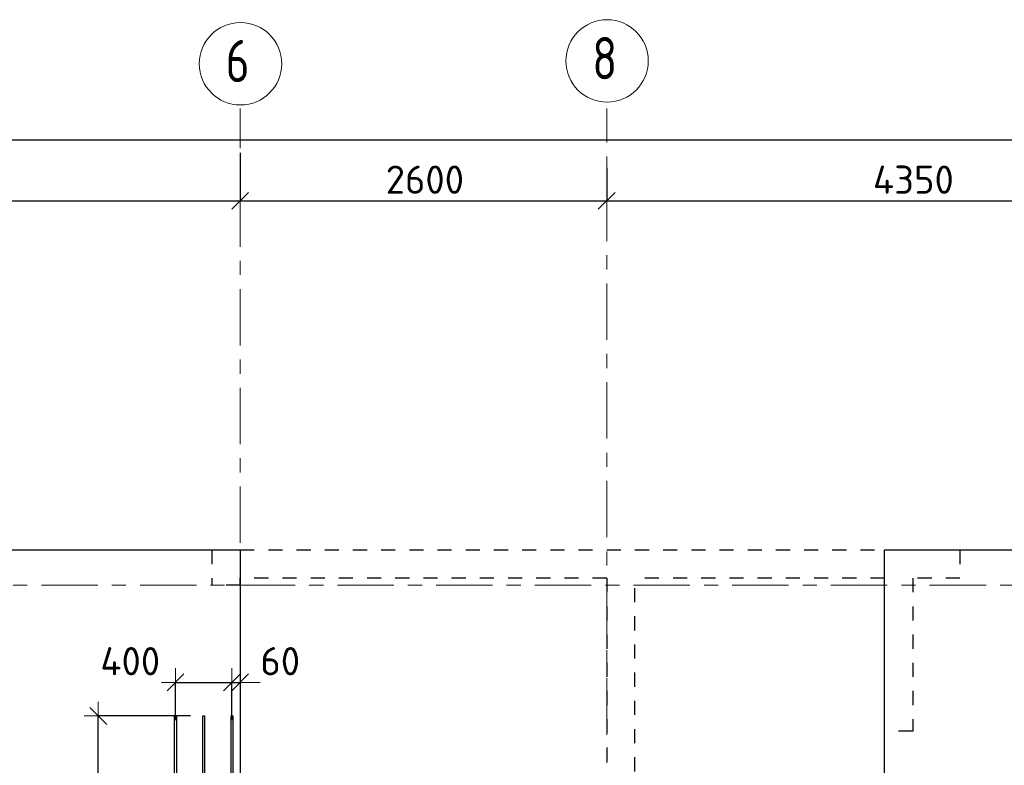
# Model space of a CAD drawing. Header units: metres. Extents: x -38 to 107, y -15 to 21.
# Tile 22 of 133: x 17.52 to 24.5, y 15.12 to 20.41. Entities that reach past the tile are written whole.
import ezdxf

# ---------------------------------------------------------------- set-up
doc = ezdxf.new("R2010")
doc.units = ezdxf.units.M
doc.header["$PDMODE"] = 65
for name, pattern in [('______11', [0.5, 0.4, -0.05, 0, -0.05]), ('______2', [0.0405, 0.03, -0.0105]), ('______5', [1.1, 0.8, -0.1, 0.1, -0.1])]:
    doc.linetypes.add(name, pattern=pattern)
for name, color, linetype, lineweight in [('XR$2$Осевая линия (1)', 7, '______5', 13), ('XR$2$Размерная линия (1)', 7, 'Continuous', 13), ('XR$4$Перекрытие (1)', 7, 'Continuous', 35), ('XR$4$Размерная линия (1)', 7, 'Continuous', 13)]:
    doc.layers.add(name, color=color, linetype=linetype, lineweight=lineweight)
doc.layers.add('XR$4$Арм.стержн.Доп. Арм верхн.зоны Х', color=7, linetype='Continuous', lineweight=35, true_color=0x8c8cff)
doc.layers.add('XR$6$Стена_ бетон несущ.', color=7, linetype='Continuous', lineweight=70, true_color=0xb4b496)
doc.styles.add('ISOCPEUR', font='txt')
doc.dimstyles.new('DIMSTYLE_3', dxfattribs={"dimtxt": 0.2, "dimasz": 0.2, "dimexe": 0, "dimexo": 0, "dimgap": 0.1, "dimtad": 2, "dimdec": 0, "dimlfac": 1000, "dimrnd": 5, "dimzin": 12, "dimdsep": 46, "dimtxsty": 'ISOCPEUR', "dimblk1": 'ALL_ML_STRICH', "dimblk2": 'ALL_ML_STRICH', "dimsah": 1, "dimcen": 0, "dimclrd": 7, "dimclre": 256, "dimclrt": 7, "dimadec": 0, "dimazin": 0, "dimtfac": 1, "dimtdec": 0, "dimtix": 1, "dimtmove": 2, "dimatfit": 3, "dimfxl": 0, "dimtzin": 0, "dimlwd": 0, "dimlwe": -3, "dimarcsym": 0})
doc.dimstyles.new('DIMSTYLE_33', dxfattribs={"dimtxt": 0.2, "dimasz": 0.2, "dimexe": 0, "dimexo": 0, "dimgap": 0.1, "dimtad": 2, "dimdec": 0, "dimlfac": 1000, "dimrnd": 5, "dimzin": 12, "dimdsep": 46, "dimtxsty": 'ISOCPEUR', "dimblk1": 'ALL_ML_STRICH', "dimblk2": 'ALL_ML_STRICH', "dimsah": 1, "dimcen": 0, "dimclrd": 7, "dimclre": 256, "dimclrt": 7, "dimadec": 0, "dimazin": 0, "dimtfac": 1, "dimtdec": 0, "dimtix": 1, "dimtmove": 2, "dimatfit": 3, "dimfxl": 0, "dimtvp": 1.2, "dimtzin": 0, "dimlwd": 0, "dimlwe": -3, "dimarcsym": 0})

# ---------------------------------------------------------------- blocks, each defined once
blk = doc.blocks.new('ALL_ML_STRICH')
at = {"color": 0, "linetype": 'ByBlock', "lineweight": -2}
for p, q in [((0, -0.5), (0, 0.5)), ((-1, 0), (0.5, 0)), ((-0.3, -0.3), (0.3, 0.3))]:
    blk.add_line(p, q, dxfattribs=at)
blk = doc.blocks.new('*D11')
at = {"layer": 'DEFPOINTS', "color": 7, "linetype": 'Continuous', "lineweight": 13, "transparency": 33554687}
for p in [(0.5, 19.5574), (0.5, 19.3768), (61.6, 17.1197)]:
    blk.add_point(p, dxfattribs=at)
at = {"layer": 'XR$2$Размерная линия (1)', "color": 9, "linetype": 'Continuous', "lineweight": -2, "true_color": 0xc7c7c7, "transparency": 33554687}
for p, q in [((0.5, 19.3568), (0.5, 19.5574)), ((61.6, 17.1397), (61.6, 19.5574))]:
    blk.add_line(p, q, dxfattribs=at)
at = {"layer": 'XR$2$Размерная линия (1)', "color": 7, "linetype": 'Continuous', "lineweight": -2, "transparency": 33554687}
blk.add_line((0.5, 19.5574), (61.6, 19.5574), dxfattribs=at)
at = {"layer": 'XR$2$Размерная линия (1)', "color": 7, "linetype": 'Continuous', "lineweight": 13, "transparency": 33554687, "xscale": 0.2, "yscale": 0.2, "zscale": 0.2, "rotation": 180}
blk.add_blockref('ALL_ML_STRICH', (0.5, 19.5574), dxfattribs=at)
at = {"layer": 'XR$2$Размерная линия (1)', "color": 7, "linetype": 'Continuous', "lineweight": 13, "transparency": 33554687, "xscale": 0.2, "yscale": 0.2, "zscale": 0.2}
blk.add_blockref('ALL_ML_STRICH', (61.6, 19.5574), dxfattribs=at)
at = {"layer": 'XR$2$Размерная линия (1)', "color": 7, "linetype": 'Continuous', "lineweight": 13, "transparency": 33554687, "insert": (31.1, 19.7074), "char_height": 0.2, "width": 1, "attachment_point": 5, "style": 'ISOCPEUR'}
blk.add_mtext('\\A1;{61100}', dxfattribs=at)
blk = doc.blocks.new('*D29')
at = {"layer": 'DEFPOINTS', "color": 7, "linetype": 'Continuous', "lineweight": 13, "transparency": 33554687}
for p in [(19.08, 19.4874), (12.6, 19.1261), (12.6, 19.0612)]:
    blk.add_point(p, dxfattribs=at)
at = {"layer": 'XR$2$Размерная линия (1)', "color": 9, "linetype": 'Continuous', "lineweight": -2, "true_color": 0xc7c7c7, "transparency": 33554687}
for p, q in [((19.08, 19.4674), (19.08, 19.1261)), ((12.6, 19.0812), (12.6, 19.1261))]:
    blk.add_line(p, q, dxfattribs=at)
at = {"layer": 'XR$2$Размерная линия (1)', "color": 7, "linetype": 'Continuous', "lineweight": -2, "transparency": 33554687}
blk.add_line((12.6, 19.1261), (19.08, 19.1261), dxfattribs=at)
at = {"layer": 'XR$2$Размерная линия (1)', "color": 7, "linetype": 'Continuous', "lineweight": 13, "transparency": 33554687, "xscale": 0.2, "yscale": 0.2, "zscale": 0.2, "rotation": 180}
blk.add_blockref('ALL_ML_STRICH', (12.6, 19.1261), dxfattribs=at)
at = {"layer": 'XR$2$Размерная линия (1)', "color": 7, "linetype": 'Continuous', "lineweight": 13, "transparency": 33554687, "xscale": 0.2, "yscale": 0.2, "zscale": 0.2}
blk.add_blockref('ALL_ML_STRICH', (19.08, 19.1261), dxfattribs=at)
at = {"layer": 'XR$2$Размерная линия (1)', "color": 7, "linetype": 'Continuous', "lineweight": 13, "transparency": 33554687, "insert": (15.84, 19.2761), "char_height": 0.2, "width": 0.8, "attachment_point": 5, "style": 'ISOCPEUR'}
blk.add_mtext('\\A1;{6480}', dxfattribs=at)
blk = doc.blocks.new('*D30')
at = {"layer": 'DEFPOINTS', "color": 7, "linetype": 'Continuous', "lineweight": 13, "transparency": 33554687}
for p in [(19.08, 19.4874), (21.68, 19.379), (19.08, 19.1261)]:
    blk.add_point(p, dxfattribs=at)
at = {"layer": 'XR$2$Размерная линия (1)', "color": 9, "linetype": 'Continuous', "lineweight": -2, "true_color": 0xc7c7c7, "transparency": 33554687}
for p, q in [((19.08, 19.4674), (19.08, 19.1261)), ((21.68, 19.359), (21.68, 19.1261))]:
    blk.add_line(p, q, dxfattribs=at)
at = {"layer": 'XR$2$Размерная линия (1)', "color": 7, "linetype": 'Continuous', "lineweight": -2, "transparency": 33554687}
blk.add_line((19.08, 19.1261), (21.68, 19.1261), dxfattribs=at)
at = {"layer": 'XR$2$Размерная линия (1)', "color": 7, "linetype": 'Continuous', "lineweight": 13, "transparency": 33554687, "xscale": 0.2, "yscale": 0.2, "zscale": 0.2, "rotation": 180}
blk.add_blockref('ALL_ML_STRICH', (19.08, 19.1261), dxfattribs=at)
at = {"layer": 'XR$2$Размерная линия (1)', "color": 7, "linetype": 'Continuous', "lineweight": 13, "transparency": 33554687, "xscale": 0.2, "yscale": 0.2, "zscale": 0.2}
blk.add_blockref('ALL_ML_STRICH', (21.68, 19.1261), dxfattribs=at)
at = {"layer": 'XR$2$Размерная линия (1)', "color": 7, "linetype": 'Continuous', "lineweight": 13, "transparency": 33554687, "insert": (20.39, 19.2761), "char_height": 0.2, "width": 0.8, "attachment_point": 5, "style": 'ISOCPEUR'}
blk.add_mtext('\\A1;{2600}', dxfattribs=at)
blk = doc.blocks.new('*D31')
at = {"layer": 'DEFPOINTS', "color": 7, "linetype": 'Continuous', "lineweight": 13, "transparency": 33554687}
for p in [(21.68, 19.379), (26.03, 19.379), (21.68, 19.1261)]:
    blk.add_point(p, dxfattribs=at)
at = {"layer": 'XR$2$Размерная линия (1)', "color": 9, "linetype": 'Continuous', "lineweight": -2, "true_color": 0xc7c7c7, "transparency": 33554687}
for p, q in [((21.68, 19.359), (21.68, 19.1261)), ((26.03, 19.359), (26.03, 19.1261))]:
    blk.add_line(p, q, dxfattribs=at)
at = {"layer": 'XR$2$Размерная линия (1)', "color": 7, "linetype": 'Continuous', "lineweight": -2, "transparency": 33554687}
blk.add_line((21.68, 19.1261), (26.03, 19.1261), dxfattribs=at)
at = {"layer": 'XR$2$Размерная линия (1)', "color": 7, "linetype": 'Continuous', "lineweight": 13, "transparency": 33554687, "xscale": 0.2, "yscale": 0.2, "zscale": 0.2, "rotation": 180}
blk.add_blockref('ALL_ML_STRICH', (21.68, 19.1261), dxfattribs=at)
at = {"layer": 'XR$2$Размерная линия (1)', "color": 7, "linetype": 'Continuous', "lineweight": 13, "transparency": 33554687, "xscale": 0.2, "yscale": 0.2, "zscale": 0.2}
blk.add_blockref('ALL_ML_STRICH', (26.03, 19.1261), dxfattribs=at)
at = {"layer": 'XR$2$Размерная линия (1)', "color": 7, "linetype": 'Continuous', "lineweight": 13, "transparency": 33554687, "insert": (23.855, 19.2761), "char_height": 0.2, "width": 0.8, "attachment_point": 5, "style": 'ISOCPEUR'}
blk.add_mtext('\\A1;{4350}', dxfattribs=at)
blk = doc.blocks.new('*D380')
at = {"layer": 'DEFPOINTS', "color": 7, "linetype": 'Continuous', "lineweight": 13, "transparency": 33554687}
for p in [(18.7466, 15.4729), (18.0735, 12.8), (18.187, 12.8)]:
    blk.add_point(p, dxfattribs=at)
at = {"layer": 'XR$4$Размерная линия (1)', "color": 9, "linetype": 'Continuous', "lineweight": -2, "true_color": 0xc7c7c7, "transparency": 33554687}
for p, q in [((18.7266, 15.4729), (18.0735, 15.4729)), ((18.167, 12.8), (18.0735, 12.8))]:
    blk.add_line(p, q, dxfattribs=at)
at = {"layer": 'XR$4$Размерная линия (1)', "color": 7, "linetype": 'Continuous', "lineweight": -2, "transparency": 33554687}
blk.add_line((18.0735, 12.8), (18.0735, 15.4729), dxfattribs=at)
at = {"layer": 'XR$4$Размерная линия (1)', "color": 7, "linetype": 'Continuous', "lineweight": 13, "transparency": 33554687, "xscale": 0.2, "yscale": 0.2, "zscale": 0.2}
for p, rotation in [((18.0735, 15.4729), 90), ((18.0735, 12.8), 270)]:
    blk.add_blockref('ALL_ML_STRICH', p, dxfattribs=dict(at, rotation=rotation))
at = {"layer": 'XR$4$Размерная линия (1)', "color": 7, "linetype": 'Continuous', "lineweight": 13, "transparency": 33554687, "insert": (17.9235, 14.1464), "char_height": 0.2, "width": 0.8, "attachment_point": 5, "rotation": 90, "style": 'ISOCPEUR'}
blk.add_mtext('\\A1;{2675}', dxfattribs=at)
blk = doc.blocks.new('*D381')
at = {"layer": 'DEFPOINTS', "color": 7, "linetype": 'Continuous', "lineweight": 13, "transparency": 33554687}
for p in [(18.6213, 15.7113), (18.6213, 15.4225), (19.0213, 15.4225)]:
    blk.add_point(p, dxfattribs=at)
at = {"layer": 'XR$4$Размерная линия (1)', "color": 9, "linetype": 'Continuous', "lineweight": -2, "true_color": 0xc7c7c7, "transparency": 33554687}
for p, q in [((18.6213, 15.4425), (18.6213, 15.7113)), ((19.0213, 15.4425), (19.0213, 15.7113))]:
    blk.add_line(p, q, dxfattribs=at)
at = {"layer": 'XR$4$Размерная линия (1)', "color": 7, "linetype": 'Continuous', "lineweight": -2, "transparency": 33554687}
blk.add_line((18.6213, 15.7113), (19.0213, 15.7113), dxfattribs=at)
at = {"layer": 'XR$4$Размерная линия (1)', "color": 7, "linetype": 'Continuous', "lineweight": 13, "transparency": 33554687, "xscale": 0.2, "yscale": 0.2, "zscale": 0.2, "rotation": 180}
blk.add_blockref('ALL_ML_STRICH', (18.6213, 15.7113), dxfattribs=at)
at = {"layer": 'XR$4$Размерная линия (1)', "color": 7, "linetype": 'Continuous', "lineweight": 13, "transparency": 33554687, "xscale": 0.2, "yscale": 0.2, "zscale": 0.2}
blk.add_blockref('ALL_ML_STRICH', (19.0213, 15.7113), dxfattribs=at)
at = {"layer": 'XR$4$Размерная линия (1)', "color": 7, "linetype": 'Continuous', "lineweight": 13, "transparency": 33554687, "insert": (18.3001, 15.8613), "char_height": 0.2, "width": 0.6, "attachment_point": 5, "style": 'ISOCPEUR'}
blk.add_mtext('\\A1;{400}', dxfattribs=at)
blk = doc.blocks.new('*D382')
at = {"layer": 'DEFPOINTS', "color": 7, "linetype": 'Continuous', "lineweight": 13, "transparency": 33554687}
for p in [(19.0213, 15.7113), (19.08, 15.6561), (19.0213, 15.4225)]:
    blk.add_point(p, dxfattribs=at)
at = {"layer": 'XR$4$Размерная линия (1)', "color": 9, "linetype": 'Continuous', "lineweight": -2, "true_color": 0xc7c7c7, "transparency": 33554687}
for p, q in [((19.0213, 15.4425), (19.0213, 15.7113)), ((19.08, 15.7113), (19.08, 15.7113))]:
    blk.add_line(p, q, dxfattribs=at)
at = {"layer": 'XR$4$Размерная линия (1)', "color": 7, "linetype": 'Continuous', "lineweight": -2, "transparency": 33554687}
blk.add_line((19.0213, 15.7113), (19.08, 15.7113), dxfattribs=at)
at = {"layer": 'XR$4$Размерная линия (1)', "color": 7, "linetype": 'Continuous', "lineweight": 13, "transparency": 33554687, "xscale": 0.2, "yscale": 0.2, "zscale": 0.2}
blk.add_blockref('ALL_ML_STRICH', (19.08, 15.7113), dxfattribs=at)
at = {"layer": 'XR$4$Размерная линия (1)', "color": 7, "linetype": 'Continuous', "lineweight": 13, "transparency": 33554687, "xscale": 0.2, "yscale": 0.2, "zscale": 0.2, "rotation": 180}
blk.add_blockref('ALL_ML_STRICH', (19.0213, 15.7113), dxfattribs=at)
at = {"layer": 'XR$4$Размерная линия (1)', "color": 7, "linetype": 'Continuous', "lineweight": 13, "transparency": 33554687, "insert": (19.3641, 15.8613), "char_height": 0.2, "width": 0.4, "attachment_point": 5, "style": 'ISOCPEUR'}
blk.add_mtext('\\A1;{60}', dxfattribs=at)

msp = doc.modelspace()

# ---------------------------------------------------------------- linework, layer by layer
at = {"layer": 'XR$2$Осевая линия (1)', "color": 253, "linetype": '______11', "lineweight": 13, "true_color": 0xa0a0a0, "transparency": 33554687}
for p, q in [((19.08, 7.6), (19.08, 19.78)), ((21.68, 8.34), (21.68, 19.78)), ((-2.63, 16.4), (62.6, 16.4))]:
    msp.add_line(p, q, dxfattribs=at)
at = {"layer": 'XR$2$Осевая линия (1)', "color": 7, "linetype": 'Continuous', "lineweight": 13, "transparency": 33554687}
for centre in [(21.6824, 20.1181), (19.0824, 20.0981)]:
    msp.add_circle(centre, 0.2924, dxfattribs=at)
at = {"layer": 'XR$4$Арм.стержн.Доп. Арм верхн.зоны Х', "color": 34, "linetype": 'Continuous', "lineweight": 25, "transparency": 33554687}
for points in [[(18.6153, 11.5729), (18.6153, 15.4729), (18.6273, 15.4729), (18.6273, 11.5729), (18.6153, 11.5729)], [(18.8153, 11.5729), (18.8153, 15.4729), (18.8273, 15.4729), (18.8273, 11.5729), (18.8153, 11.5729)], [(19.0153, 11.5729), (19.0153, 15.4729), (19.0273, 15.4729), (19.0273, 11.5729), (19.0153, 11.5729)]]:
    msp.add_lwpolyline(points, dxfattribs=at)
at = {"layer": 'XR$4$Перекрытие (1)', "color": 7, "linetype": 'Continuous', "lineweight": 25, "transparency": 33554687}
for p, q in [((0.25, 16.6502), (19.08, 16.6502)), ((19.08, 16.6502), (19.08, 12.3503)), ((23.6503, 11.7903), (23.6503, 16.6502)), ((23.6503, 16.6502), (32.675, 16.6502))]:
    msp.add_line(p, q, dxfattribs=at)
at = {"layer": 'XR$6$Стена_ бетон несущ.', "color": 253, "linetype": '______2', "lineweight": -3, "true_color": 0xa0a0a0, "transparency": 33554687}
for p, q in [((18.88, 16.65), (24.185, 16.65)), ((18.88, 16.65), (18.88, 16.4)), ((24.185, 16.65), (24.185, 16.45)), ((19.08, 16.4), (19.08, 16.45)), ((21.68, 16.45), (19.08, 16.45)), ((21.68, 16.45), (21.68, 10.8)), ((21.88, 13.68), (21.88, 16.45)), ((23.6503, 16.45), (21.88, 16.45)), ((23.6503, 15.365), (23.6503, 16.45)), ((24.185, 16.45), (23.8503, 16.45)), ((23.8503, 16.45), (23.8503, 15.365)), ((19.08, 16.4), (18.88, 16.4)), ((23.8503, 15.365), (23.6503, 15.365))]:
    msp.add_line(p, q, dxfattribs=at)

# ---------------------------------------------------------------- texts
at = {"layer": 'XR$2$Осевая линия (1)', "color": 7, "linetype": 'Continuous', "lineweight": 13, "transparency": 33554687, "char_height": 0.3, "width": 0.326407, "attachment_point": 7, "style": 'ISOCPEUR'}
for s, insert in [('\\W0.78;6', (18.9774, 19.9676)), ('\\W0.78;8', (21.5774, 19.9876))]:
    msp.add_mtext(s, dxfattribs=dict(at, insert=insert))

# ---------------------------------------------------------------- dimensions: what is measured, and where the dimension line sits
at = {"layer": 'XR$2$Размерная линия (1)', "color": 7, "linetype": 'Continuous', "lineweight": 13, "transparency": 33554687}
for base, p1, p2, picture, middle in [((61.6, 19.5574), (0.5, 19.3568), (61.6, 17.1397), '*D11', (31.1, 19.7074)), ((19.08, 19.1261), (12.6, 19.0812), (19.08, 19.4674), '*D29', (15.84, 19.2761)), ((21.68, 19.1261), (19.08, 19.4674), (21.68, 19.359), '*D30', (20.39, 19.2761)), ((26.03, 19.1261), (21.68, 19.359), (26.03, 19.359), '*D31', (23.855, 19.2761))]:
    dim = msp.add_linear_dim(base=base, p1=p1, p2=p2, dimstyle='DIMSTYLE_3', override={"dimpost": '<>', "dimclrd": 7, "dimclre": 9, "dimclrt": 7, "dimlwd": 0, "dimlwe": 65533}, dxfattribs=at)
    dim.commit()
    dim.dimension.update_dxf_attribs({"geometry": picture, "text_midpoint": middle, "dimtype": 160})
at = {"layer": 'XR$4$Размерная линия (1)', "color": 7, "linetype": 'Continuous', "lineweight": 13, "transparency": 33554687}
for base, p1, p2, picture, middle in [((19.0213, 15.7113), (18.6213, 15.4425), (19.0213, 15.4425), '*D381', (18.3001, 15.8613)), ((19.08, 15.7113), (19.0213, 15.4425), (19.08, 15.7113), '*D382', (19.3641, 15.8613))]:
    dim = msp.add_linear_dim(base=base, p1=p1, p2=p2, dimstyle='DIMSTYLE_33', override={"dimpost": '<>', "dimclrd": 7, "dimclre": 9, "dimclrt": 7, "dimlwd": 0, "dimlwe": 65533}, dxfattribs=at)
    dim.commit()
    dim.dimension.update_dxf_attribs({"geometry": picture, "text_midpoint": middle, "dimtype": 160})
dim = msp.add_linear_dim(base=(18.0735, 15.4729), p1=(18.167, 12.8), p2=(18.7266, 15.4729), angle=90, dimstyle='DIMSTYLE_3', override={"dimpost": '<>', "dimclrd": 7, "dimclre": 9, "dimclrt": 7, "dimlwd": 0, "dimlwe": 65533}, dxfattribs=at)
dim.commit()
dim.dimension.update_dxf_attribs({"geometry": '*D380', "text_midpoint": (17.9235, 14.1464), "dimtype": 160})

doc.saveas('drawing.dxf')
